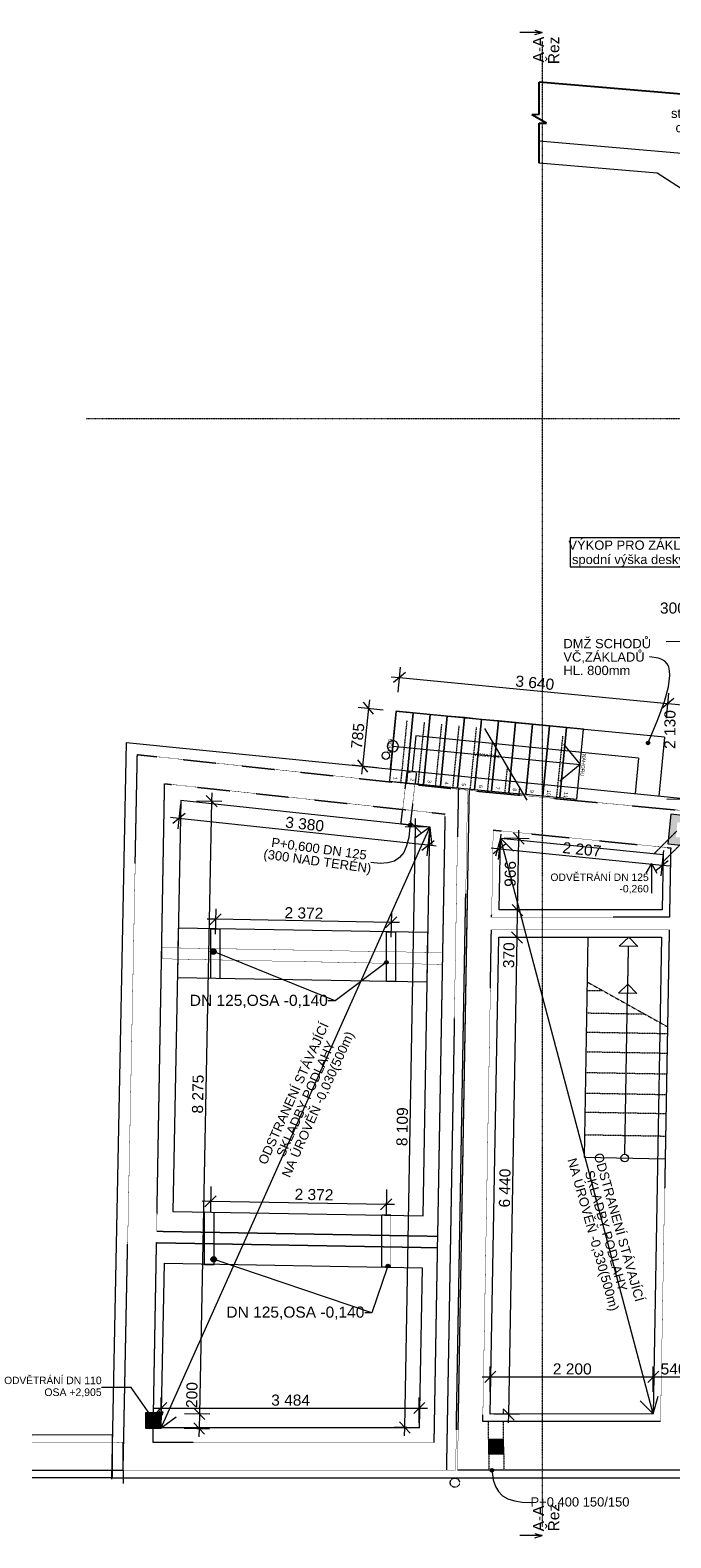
# Model space of a CAD drawing. Header units: millimetres. Extents: x -21760 to 4058, y -709 to 20030.
# Tile 1 of 5: x -21760 to -13112, y -562 to 19796. Entities that reach past the tile are written whole.
import ezdxf

# ---------------------------------------------------------------- set-up
doc = ezdxf.new("R2010")
doc.units = ezdxf.units.MM
doc.header["$MEASUREMENT"] = 0
for name, pattern in [('Čerchovaná M', [4.5, 2.5, -0.85, 0.3, -0.85]), ('Čerchovaná S', [3.5, 1.5, -0.85, 0.3, -0.85]), ('Čárkovaná M', [4.5, 2.5, -2]), ('Čárkovaná S', [2.5, 1.5, -1])]:
    doc.linetypes.add(name, pattern=pattern)
for name, color, linetype in [('3._POHLED ZÁPADNÍ_2_0', 7, 'Continuous'), ('3._POHLED ZÁPADNÍ_2_2D prvky - obecné', 7, 'Continuous'), ('3._POHLED ZÁPADNÍ_2_Anotace - SP', 7, 'Continuous'), ('3._POHLED ZÁPADNÍ_2_Bourané_2D prvky - obecné', 7, 'Continuous'), ('3._POHLED ZÁPADNÍ_2_Bourané_Anotace - SP', 7, 'Continuous'), ('3._POHLED ZÁPADNÍ_2_Bourané_Interiér - schodiště', 7, 'Continuous'), ('3._POHLED ZÁPADNÍ_2_Bourané_Konstrukce - krov', 7, 'Continuous'), ('3._POHLED ZÁPADNÍ_2_Bourané_Konstrukce - nosné', 7, 'Continuous'), ('3._POHLED ZÁPADNÍ_2_Bourané_Kresby a obrázky', 7, 'Continuous'), ('3._POHLED ZÁPADNÍ_2_Bourané_Kóty - SP', 7, 'Continuous'), ('3._POHLED ZÁPADNÍ_2_Interiér - schodiště', 7, 'Continuous'), ('3._POHLED ZÁPADNÍ_2_Konstrukce - nosné', 7, 'Continuous'), ('3._POHLED ZÁPADNÍ_2_Kresby a obrázky', 7, 'Continuous'), ('3._POHLED ZÁPADNÍ_2_Kóty - SP', 7, 'Continuous'), ('3._POHLED ZÁPADNÍ_2_Situace - terén', 7, 'Continuous'), ('3._POHLED ZÁPADNÍ_2_Výplně - Povrchové', 7, 'Continuous'), ('3._POHLED ZÁPADNÍ_2_Výplně – Řezové', 7, 'Continuous'), ('3._POHLED ZÁPADNÍ_2_Značky - řezy', 7, 'Continuous')]:
    doc.layers.add(name, color=color, linetype=linetype)
doc.styles.add('GENEROVANÝ_STYL_1', font='txt')
doc.styles.add('GENEROVANÝ_STYL_2', font='txt')

msp = doc.modelspace()

# ---------------------------------------------------------------- hatches: boundary and pattern name
at = {"layer": '3._POHLED ZÁPADNÍ_2_Bourané_Anotace - SP', "linetype": 'Continuous', "lineweight": 13, "true_color": 0xe4ad2c}
for points in [[(-13445, 10172), (-13443, 10162), (-13438, 10154), (-13430, 10148), (-13420, 10147), (-13411, 10148), (-13403, 10154), (-13397, 10162), (-13395, 10172), (-13397, 10181), (-13403, 10189), (-13411, 10195), (-13420, 10197), (-13430, 10195), (-13438, 10189), (-13443, 10181)], [(-16657, 9062), (-16655, 9052), (-16650, 9044), (-16641, 9038), (-16632, 9037), (-16622, 9038), (-16614, 9044), (-16609, 9052), (-16607, 9062), (-16609, 9071), (-16614, 9079), (-16622, 9085), (-16632, 9087), (-16641, 9085), (-16650, 9079), (-16655, 9071)], [(-16976, 7209), (-16974, 7200), (-16968, 7191), (-16960, 7186), (-16951, 7184), (-16941, 7186), (-16933, 7191), (-16928, 7200), (-16926, 7209), (-16928, 7219), (-16933, 7227), (-16941, 7232), (-16951, 7234), (-16960, 7232), (-16968, 7227), (-16974, 7219)], [(-16956, 3109), (-16954, 3099), (-16949, 3091), (-16941, 3085), (-16931, 3084), (-16922, 3085), (-16914, 3091), (-16908, 3099), (-16906, 3109), (-16908, 3118), (-16914, 3126), (-16922, 3132), (-16931, 3134), (-16941, 3132), (-16949, 3126), (-16954, 3118)], [(-16956, 3109), (-16954, 3099), (-16949, 3091), (-16941, 3085), (-16931, 3084), (-16922, 3085), (-16914, 3091), (-16908, 3099), (-16906, 3109), (-16908, 3118), (-16914, 3126), (-16922, 3132), (-16931, 3134), (-16941, 3132), (-16949, 3126), (-16954, 3118)], [(-20155, 1089), (-20154, 1079), (-20148, 1071), (-20140, 1065), (-20130, 1064), (-20121, 1065), (-20113, 1071), (-20107, 1079), (-20105, 1089), (-20107, 1098), (-20113, 1106), (-20121, 1112), (-20130, 1114), (-20140, 1112), (-20148, 1106), (-20154, 1098)], [(-15553, 350), (-15551, 340), (-15546, 332), (-15538, 327), (-15528, 325), (-15519, 327), (-15511, 332), (-15505, 340), (-15503, 350), (-15505, 359), (-15511, 367), (-15519, 373), (-15528, 375), (-15538, 373), (-15546, 367), (-15551, 359)]]:
    msp.add_hatch(color=42, dxfattribs=at).paths.add_polyline_path(points)
at = {"layer": '3._POHLED ZÁPADNÍ_2_Bourané_Konstrukce - nosné', "linetype": 'Continuous', "lineweight": 13, "true_color": 0xe4ad2c}
for points in [[(-19325, 7356), (-19322, 7342), (-19314, 7329), (-19302, 7321), (-19288, 7318), (-19273, 7321), (-19261, 7329), (-19253, 7342), (-19250, 7356), (-19253, 7370), (-19261, 7382), (-19273, 7391), (-19288, 7393), (-19302, 7391), (-19314, 7382), (-19322, 7370)], [(-19321, 3199), (-19318, 3185), (-19310, 3173), (-19298, 3165), (-19283, 3162), (-19269, 3165), (-19257, 3173), (-19249, 3185), (-19246, 3199), (-19249, 3214), (-19257, 3226), (-19269, 3234), (-19283, 3237), (-19298, 3234), (-19310, 3226), (-19318, 3214)]]:
    msp.add_hatch(color=42, dxfattribs=at).paths.add_polyline_path(points)
at = {"layer": '3._POHLED ZÁPADNÍ_2_Bourané_Konstrukce - nosné', "linetype": 'Continuous', "lineweight": 0, "true_color": 0xfdfdf1}
msp.add_hatch(color=7, dxfattribs=at).paths.add_polyline_path([(-19992, 1124), (-20203, 1124), (-20203, 920), (-19992, 920)])
at = {"layer": '3._POHLED ZÁPADNÍ_2_Výplně - Povrchové', "linetype": 'Continuous', "lineweight": 0, "true_color": 0xcbcbcb}
h = msp.add_hatch(color=9, dxfattribs=at)
h.paths.add_polyline_path([(-13154, 8811), (-12756, 8769), (-12715, 9167), (-13113, 9208)])
h.paths.add_polyline_path([(-13044, 8900), (-13024, 9099), (-12825, 9078), (-12845, 8879)], flags=0)
at = {"layer": '3._POHLED ZÁPADNÍ_2_Výplně – Řezové', "linetype": 'Continuous', "lineweight": 0, "true_color": 0xd8ebd3}
for points in [[(-15368, 570), (-15372, 770), (-15571, 768)], [(-15368, 570), (-15571, 768), (-15568, 570)]]:
    msp.add_hatch(color=254, dxfattribs=at).paths.add_polyline_path(points)

# ---------------------------------------------------------------- linework, layer by layer
at = {"layer": '3._POHLED ZÁPADNÍ_2_2D prvky - obecné', "color": 7, "linetype": 'Continuous', "lineweight": 13}
for p, q in [((-12810, 18118), (-14889, 18299)), ((-13295, 17863), (-14889, 18002)), ((-12907, 17614), (-13295, 17863)), ((-20460, 10179), (-11062, 9232)), ((-201, 245), (-20657, 244)), ((-20505, 353), (-20505, 171))]:
    msp.add_line(p, q, dxfattribs=at)
at = {"layer": '3._POHLED ZÁPADNÍ_2_2D prvky - obecné', "color": 142, "linetype": 'Continuous', "lineweight": 20, "true_color": 0x0080c0}
msp.add_line((-16262, 3507), (-16265, 3357), dxfattribs=at)
at = {"layer": '3._POHLED ZÁPADNÍ_2_2D prvky - obecné', "color": 7, "linetype": 'Čárkovaná M', "lineweight": 13, "flags": 128}
for points in [[(-318, 17940), (-395, 8006), (-322, 352), (-15992, 350), (-15831, 9530), (-10971, 9072)], [(-16017, 350), (-20505, 350), (-20313, 10014), (-15856, 9533)], [(-16017, 350), (-15856, 9533)], [(-21733, 351), (-20505, 353), (-20505, 728), (-21733, 726)]]:
    msp.add_lwpolyline(points, dxfattribs=at)
at = {"layer": '3._POHLED ZÁPADNÍ_2_2D prvky - obecné', "color": 7, "linetype": 'Continuous', "lineweight": 13, "flags": 128}
for points in [[(-20657, 231), (-20460, 10179)], [(-21733, 251), (-20647, 253), (-20648, 828), (-21733, 826)]]:
    msp.add_lwpolyline(points, dxfattribs=at)
at = {"layer": '3._POHLED ZÁPADNÍ_2_2D prvky - obecné', "color": 7, "linetype": 'Čárkovaná M', "lineweight": 13, "flags": 128}
for points in [[(-16161, 9212), (-16262, 3507), (-20052, 3574), (-19945, 9621)], [(-15510, 8995), (-13114, 8754), (-13131, 7820), (-15531, 7819)], [(-15534, 7649), (-13134, 7650), (-13251, 1011), (-15651, 1010)], [(-19984, 7407), (-16194, 7340), (-16197, 7181), (-19985, 7257)], [(-20054, 3424), (-16265, 3357), (-16311, 725), (-20102, 725)]]:
    msp.add_lwpolyline(points, close=True, dxfattribs=at)
at = {"layer": '3._POHLED ZÁPADNÍ_2_2D prvky - obecné', "color": 7, "linetype": 'Continuous', "lineweight": 13, "flags": 128}
for points in [[(-19835, 3845), (-16457, 3786), (-16365, 9033), (-19725, 9395)], [(-15412, 8885), (-13216, 8664), (-13229, 7919), (-15429, 7919)], [(-16401, 6944), (-16390, 7610), (-19760, 7670), (-19772, 7003)], [(-15436, 7549), (-13236, 7549), (-13349, 1111), (-15549, 1110)], [(-16507, 925), (-19991, 925), (-19947, 3147), (-16469, 3086)]]:
    msp.add_lwpolyline(points, close=True, dxfattribs=at)
at = {"layer": '3._POHLED ZÁPADNÍ_2_Bourané_2D prvky - obecné', "color": 42, "linetype": 'Čárkovaná M', "lineweight": 13, "true_color": 0xe4ad2c, "flags": 128}
for points in [[(-16755, 9076), (-16670, 9783), (-16547, 9768), (-16632, 9062)], [(-19199, 7661), (-19199, 6994), (-19322, 6994), (-19322, 7661)], [(-16827, 7620), (-16827, 6952), (-16951, 6952), (-16951, 7620)], [(-19283, 3834), (-19283, 3126), (-19407, 3126), (-19407, 3834)], [(-19283, 3834), (-19283, 3126), (-19407, 3126), (-19407, 3834)], [(-16890, 3801), (-16890, 3093), (-17013, 3093), (-17013, 3801)], [(-16890, 3801), (-16890, 3093), (-17013, 3093), (-17013, 3801)]]:
    msp.add_lwpolyline(points, close=True, dxfattribs=at)
at = {"layer": '3._POHLED ZÁPADNÍ_2_Bourané_2D prvky - obecné', "color": 42, "linetype": 'Continuous', "lineweight": 13, "true_color": 0xe4ad2c}
msp.add_circle((-20097, 1029), 62.5, dxfattribs=at)
at = {"layer": '3._POHLED ZÁPADNÍ_2_Bourané_Anotace - SP', "color": 42, "linetype": 'Continuous', "lineweight": 13, "true_color": 0xe4ad2c}
for p, q in [((-12356, 12941), (-14470, 12941)), ((-14470, 12941), (-14470, 12548)), ((-14470, 12548), (-12356, 12548)), ((-16971, 7194), (-17642, 6688)), ((-17642, 6688), (-17737, 6688)), ((-16939, 3085), (-17148, 2478)), ((-16939, 3085), (-17148, 2478)), ((-17148, 2478), (-17244, 2478)), ((-17148, 2478), (-17244, 2478)), ((-20396, 1469), (-20795, 1469)), ((-20145, 1109), (-20396, 1469))]:
    msp.add_line(p, q, dxfattribs=at)
at = {"layer": '3._POHLED ZÁPADNÍ_2_Bourané_Anotace - SP', "color": 42, "linetype": 'Continuous', "lineweight": 13, "true_color": 0xe4ad2c, "flags": 128}
for points in [[(-13410, 10194), (-13286, 10488), (-13196, 10732), (-13143, 10929), (-13124, 11083), (-13128, 11145), (-13141, 11197), (-13162, 11240), (-13193, 11274), (-13232, 11300), (-13279, 11318), (-13401, 11332)], [(-16634, 9037), (-16650, 8896), (-16678, 8781), (-16718, 8691), (-16773, 8623), (-16843, 8577), (-16930, 8551), (-17036, 8544), (-17162, 8555)], [(-15526, 325), (-15509, 220), (-15480, 132), (-15439, 62), (-15383, 6), (-15312, -35), (-15224, -62), (-15118, -78), (-14991, -83)]]:
    msp.add_lwpolyline(points, dxfattribs=at)
at = {"layer": '3._POHLED ZÁPADNÍ_2_Bourané_Anotace - SP', "color": 42, "linetype": 'Continuous', "lineweight": 13, "true_color": 0xe4ad2c}
for centre in [(-13420, 10172), (-16632, 9062), (-16951, 7209), (-16931, 3109), (-16931, 3109), (-20130, 1089), (-15528, 350)]:
    msp.add_circle(centre, 25, dxfattribs=at)
at = {"layer": '3._POHLED ZÁPADNÍ_2_Bourané_Interiér - schodiště', "color": 42, "linetype": 'Continuous', "lineweight": 20, "true_color": 0xe4ad2c}
for p, q in [((-16819, 10602), (-16910, 9656)), ((-16589, 10579), (-16819, 10602)), ((-16681, 9634), (-16589, 10579)), ((-16589, 10579), (-16681, 9634)), ((-16359, 10557), (-16589, 10579)), ((-16451, 9611), (-16359, 10557)), ((-16359, 10557), (-16451, 9611)), ((-16129, 10535), (-16359, 10557)), ((-16221, 9589), (-16129, 10535)), ((-16129, 10535), (-16221, 9589)), ((-15899, 10513), (-16129, 10535)), ((-15991, 9567), (-15899, 10513)), ((-15899, 10513), (-15991, 9567)), ((-15669, 10490), (-15899, 10513)), ((-15761, 9545), (-15669, 10490)), ((-15669, 10490), (-15761, 9545)), ((-15439, 10468), (-15669, 10490)), ((-15531, 9522), (-15439, 10468)), ((-15439, 10468), (-15531, 9522)), ((-15209, 10446), (-15439, 10468)), ((-15301, 9500), (-15209, 10446)), ((-15209, 10446), (-15301, 9500)), ((-14980, 10423), (-15209, 10446)), ((-15071, 9478), (-14980, 10423)), ((-14980, 10423), (-15071, 9478)), ((-14750, 10401), (-14980, 10423)), ((-14841, 9456), (-14750, 10401)), ((-14750, 10401), (-14841, 9456)), ((-14520, 10379), (-14750, 10401)), ((-14611, 9433), (-14520, 10379)), ((-14520, 10379), (-14611, 9433)), ((-14290, 10357), (-14520, 10379)), ((-14381, 9411), (-14290, 10357)), ((-16910, 9656), (-16681, 9634)), ((-16681, 9634), (-16451, 9611)), ((-16451, 9611), (-16221, 9589)), ((-16221, 9589), (-15991, 9567)), ((-15991, 9567), (-15761, 9545)), ((-15761, 9545), (-15531, 9522)), ((-15531, 9522), (-15301, 9500)), ((-15301, 9500), (-15071, 9478)), ((-15071, 9478), (-14841, 9456)), ((-14841, 9456), (-14611, 9433)), ((-14611, 9433), (-14381, 9411))]:
    msp.add_line(p, q, dxfattribs=at)
at = {"layer": '3._POHLED ZÁPADNÍ_2_Bourané_Interiér - schodiště', "color": 42, "linetype": 'Čárkovaná S', "lineweight": 13, "true_color": 0xe4ad2c}
for p, q in [((-16675, 10474), (-16760, 9631)), ((-16441, 10450), (-16527, 9605)), ((-16207, 10426), (-16293, 9580)), ((-15973, 10403), (-16059, 9555)), ((-15739, 10379), (-15825, 9530)), ((-15522, 10189), (-15591, 9506)), ((-14573, 10262), (-14659, 9412)), ((-15320, 9846), (-15357, 9482))]:
    msp.add_line(p, q, dxfattribs=at)
at = {"layer": '3._POHLED ZÁPADNÍ_2_Bourané_Interiér - schodiště', "color": 42, "linetype": 'Continuous', "lineweight": 13, "true_color": 0xe4ad2c}
for p, q in [((-15627, 10368), (-15057, 9400)), ((-16865, 10126), (-16635, 10104)), ((-16865, 10126), (-16635, 10104)), ((-16635, 10104), (-14566, 9904)), ((-16635, 10104), (-14566, 9904)), ((-14561, 10154), (-14336, 9881)), ((-14561, 10154), (-14336, 9881)), ((-14336, 9881), (-14609, 9657)), ((-14336, 9881), (-14609, 9657)), ((-14566, 9904), (-14336, 9881)), ((-14566, 9904), (-14336, 9881))]:
    msp.add_line(p, q, dxfattribs=at)
for start, end in [(359.8519, 179.8519), (359.8519, 179.8519), (179.8519, 359.8519), (179.8519, 359.8519)]:
    msp.add_arc((-16865, 10126), 75, start, end, dxfattribs=at)
at = {"layer": '3._POHLED ZÁPADNÍ_2_Bourané_Konstrukce - krov', "color": 42, "linetype": 'Čerchovaná M', "lineweight": 13, "true_color": 0xe4ad2c, "flags": 128}
msp.add_lwpolyline([(-16090, 183, -1), (-15965, 183, -1)], format="xyb", close=True, dxfattribs=at)
at = {"layer": '3._POHLED ZÁPADNÍ_2_Bourané_Konstrukce - nosné', "color": 42, "linetype": 'Continuous', "lineweight": 13, "true_color": 0xe4ad2c}
for p, q in [((-16823, 10597), (-16901, 9821)), ((-13196, 10250), (-16823, 10597)), ((-16554, 10268), (-16602, 9791)), ((-13547, 9964), (-16554, 10268)), ((-13196, 10250), (-13276, 9455)), ((-13547, 9964), (-13595, 9488)), ((-16365, 9033), (-16567, 8886)), ((-16365, 9033), (-16339, 8784)), ((-15412, 8885), (-15477, 8644)), ((-15412, 8885), (-15236, 8708)), ((-13375, 8544), (-13450, 8414)), ((-13375, 8544), (-13300, 8414)), ((-17642, 6688), (-19253, 7342)), ((-17148, 2478), (-19248, 3187)), ((-13349, 1111), (-13525, 1288)), ((-13349, 1111), (-13284, 1352)), ((-19971, 1138), (-20019, 1125)), ((-19991, 925), (-20017, 1173)), ((-19991, 925), (-19789, 1071)), ((-19971, 1138), (-19984, 1089))]:
    msp.add_line(p, q, dxfattribs=at)
at = {"layer": '3._POHLED ZÁPADNÍ_2_Bourané_Konstrukce - nosné', "color": 42, "linetype": 'Čárkovaná S', "lineweight": 13, "true_color": 0xe4ad2c}
msp.add_line((-15155, 9566), (-15165, 9464), dxfattribs=at)
at = {"layer": '3._POHLED ZÁPADNÍ_2_Bourané_Konstrukce - nosné', "color": 42, "linetype": 'Continuous', "lineweight": 20, "true_color": 0xe4ad2c}
for p, q in [((-19991, 925), (-16365, 9033)), ((-13349, 1111), (-15412, 8885)), ((-13375, 8544), (-13375, 8141))]:
    msp.add_line(p, q, dxfattribs=at)
at = {"layer": '3._POHLED ZÁPADNÍ_2_Bourané_Konstrukce - nosné', "color": 42, "linetype": 'Čárkovaná S', "lineweight": 20, "true_color": 0xe4ad2c}
for p, q in [((-13338, 8676), (-13033, 8981)), ((-13218, 8565), (-12874, 8908))]:
    msp.add_line(p, q, dxfattribs=at)
at = {"layer": '3._POHLED ZÁPADNÍ_2_Bourané_Konstrukce - nosné', "color": 42, "linetype": 'Continuous', "lineweight": 35, "true_color": 0xe4ad2c}
msp.add_line((-20045, 1064), (-19971, 1138), dxfattribs=at)
at = {"layer": '3._POHLED ZÁPADNÍ_2_Bourané_Konstrukce - nosné', "color": 42, "linetype": 'Continuous', "lineweight": 0, "true_color": 0xe4ad2c, "flags": 128}
msp.add_lwpolyline([(-19992, 1124), (-20203, 1124), (-20203, 920), (-19992, 920)], close=True, dxfattribs=at)
at = {"layer": '3._POHLED ZÁPADNÍ_2_Bourané_Konstrukce - nosné', "color": 42, "linetype": 'Continuous', "lineweight": 13, "true_color": 0xe4ad2c}
for centre in [(-19288, 7356), (-19283, 3199)]:
    msp.add_circle(centre, 37.5, dxfattribs=at)
at = {"layer": '3._POHLED ZÁPADNÍ_2_Bourané_Kresby a obrázky', "color": 42, "linetype": 'Continuous', "lineweight": 13, "true_color": 0xe4ad2c}
msp.add_circle((-16959, 10001), 51, dxfattribs=at)
at = {"layer": '3._POHLED ZÁPADNÍ_2_Bourané_Kóty - SP', "color": 42, "linetype": 'Continuous', "lineweight": 13, "true_color": 0xe4ad2c}
for p, q in [((-13175, 11543), (-12834, 11545)), ((-16887, 11065), (-16775, 11054)), ((-16693, 11122), (-16857, 10987)), ((-16794, 10855), (-16762, 11194)), ((-16775, 11054), (-13152, 10704)), ((-13171, 10505), (-13139, 10844)), ((-17333, 10655), (-16994, 10620)), ((-17193, 10641), (-17275, 9860)), ((-17126, 10558), (-17259, 10723)), ((-17181, 10753), (-17193, 10641)), ((-13070, 10771), (-13234, 10636)), ((-13152, 10704), (-11009, 10496)), ((-17414, 9875), (-17076, 9839)), ((-17341, 9942), (-17208, 9778)), ((-17275, 9860), (-17286, 9748)), ((-19512, 9391), (-19171, 9384)), ((-19312, 9387), (-19476, 1114)), ((-19238, 9311), (-19385, 9464)), ((-19309, 9500), (-19312, 9387)), ((-13166, 9413), (-12826, 9415)), ((-19752, 9152), (-19864, 9164)), ((-19669, 9218), (-19834, 9085)), ((-19730, 9351), (-19767, 9012)), ((-16391, 8789), (-19752, 9152)), ((-16703, 928), (-16560, 9036)), ((-16360, 9033), (-16700, 9039)), ((-16486, 8960), (-16633, 9112)), ((-16560, 9036), (-16558, 9149)), ((-16369, 8988), (-16406, 8649)), ((-15165, 8881), (-15163, 8993)), ((-16474, 8723), (-16308, 8856)), ((-16279, 8777), (-16391, 8789)), ((-15345, 8806), (-15509, 8672)), ((-15407, 8938), (-15441, 8599)), ((-15024, 8878), (-15364, 8884)), ((-15091, 8804), (-15238, 8957)), ((-15182, 7914), (-15165, 8881)), ((-15427, 8739), (-15539, 8751)), ((-13231, 8518), (-15427, 8739)), ((-13313, 8451), (-13149, 8585)), ((-13211, 8717), (-13245, 8378)), ((-13119, 8507), (-13231, 8518)), ((-15255, 7991), (-15108, 7838)), ((-19258, 7790), (-19370, 7792)), ((-19182, 7863), (-19334, 7716)), ((-19256, 7930), (-19262, 7590)), ((-16887, 7748), (-19258, 7790)), ((-16963, 7674), (-16810, 7822)), ((-16884, 7889), (-16890, 7548)), ((-16774, 7746), (-16887, 7748)), ((-15041, 7912), (-15381, 7918)), ((-15188, 7544), (-15182, 7914)), ((-15047, 7542), (-15388, 7548)), ((-15301, 1105), (-15188, 7544)), ((-15262, 7621), (-15114, 7468)), ((-19322, 4182), (-19328, 3842)), ((-16950, 4140), (-16956, 3800)), ((-19325, 3982), (-19438, 3984)), ((-19249, 4056), (-19401, 3908)), ((-16954, 3940), (-19325, 3982)), ((-17030, 3867), (-16877, 4014)), ((-16841, 3938), (-16954, 3940)), ((-15474, 1687), (-15624, 1537)), ((-15549, 1412), (-15549, 1753)), ((-13274, 1687), (-13424, 1537)), ((-13349, 1412), (-13349, 1753)), ((-15661, 1612), (-15549, 1612)), ((-15549, 1612), (-13349, 1612)), ((-13349, 1612), (-12809, 1612)), ((-19916, 1266), (-20066, 1116)), ((-19991, 991), (-19991, 1332)), ((-16582, 1116), (-16432, 1266)), ((-16507, 991), (-16507, 1332)), ((-20104, 1191), (-19991, 1191)), ((-19991, 1191), (-16507, 1191)), ((-19676, 1118), (-19335, 1111)), ((-19402, 1038), (-19549, 1191)), ((-19476, 1114), (-19480, 915)), ((-16507, 1191), (-16395, 1191)), ((-15161, 1103), (-15501, 1109)), ((-15375, 1182), (-15228, 1029)), ((-15303, 993), (-15301, 1105)), ((-19679, 919), (-19339, 912)), ((-19553, 991), (-19406, 838)), ((-19480, 915), (-19482, 802)), ((-16503, 925), (-16843, 931)), ((-16776, 1004), (-16629, 852)), ((-16705, 816), (-16703, 928))]:
    msp.add_line(p, q, dxfattribs=at)
at = {"layer": '3._POHLED ZÁPADNÍ_2_Konstrukce - nosné', "color": 7, "linetype": 'Continuous', "lineweight": 25}
for p, q in [((-11185, 18782), (-14889, 19093)), ((-14889, 18658), (-14889, 19093)), ((-14889, 18658), (-14990, 18654)), ((-14789, 18542), (-14990, 18654)), ((-14889, 18002), (-14889, 18542)), ((-14889, 18542), (-14789, 18542))]:
    msp.add_line(p, q, dxfattribs=at)
at = {"layer": '3._POHLED ZÁPADNÍ_2_Konstrukce - nosné', "color": 7, "linetype": 'Continuous', "lineweight": 13}
for p, q in [((-14231, 7549), (-14283, 4577)), ((-14283, 4577), (-13188, 4558))]:
    msp.add_line(p, q, dxfattribs=at)
at = {"layer": '3._POHLED ZÁPADNÍ_2_Konstrukce - nosné', "color": 7, "linetype": 'Čárkovaná S', "lineweight": 13}
for p, q in [((-14241, 6944), (-13157, 6339)), ((-14243, 6831), (-14044, 6827)), ((-14249, 6526), (-13471, 6512)), ((-14253, 6267), (-13159, 6248)), ((-14258, 6002), (-13163, 5983)), ((-14263, 5722), (-13168, 5703)), ((-14268, 5444), (-13173, 5424)), ((-14272, 5187), (-13178, 5168)), ((-14277, 4882), (-13183, 4863))]:
    msp.add_line(p, q, dxfattribs=at)
at = {"layer": '3._POHLED ZÁPADNÍ_2_Konstrukce - nosné', "color": 7, "linetype": 'Čárkovaná S', "lineweight": 20}
for p, q in [((-15372, 1110), (-15372, 1177)), ((-15572, 770), (-15572, 1010)), ((-15372, 770), (-15372, 1010))]:
    msp.add_line(p, q, dxfattribs=at)
at = {"layer": '3._POHLED ZÁPADNÍ_2_Konstrukce - nosné', "color": 251, "linetype": 'Čerchovaná M', "lineweight": 20, "true_color": 0x6a6a6a, "flags": 128}
for points in [[(-15980, 9562), (-16142, 352)], [(-15992, 350), (-15830, 9560)]]:
    msp.add_lwpolyline(points, dxfattribs=at)
at = {"layer": '3._POHLED ZÁPADNÍ_2_Konstrukce - nosné', "color": 254, "linetype": 'Continuous', "lineweight": 13, "flags": 128}
msp.add_lwpolyline([(-13154, 8811), (-12756, 8769), (-12715, 9167), (-13113, 9208)], close=True, dxfattribs=at)
at = {"layer": '3._POHLED ZÁPADNÍ_2_Kresby a obrázky', "color": 7, "linetype": 'Continuous', "lineweight": 13}
for p, q in [((-13681, 7551), (-13808, 7429)), ((-13681, 7551), (-13558, 7424)), ((-13558, 7424), (-13808, 7429)), ((-13692, 6915), (-13819, 6792)), ((-13570, 6788), (-13819, 6792)), ((-13692, 6915), (-13570, 6788))]:
    msp.add_line(p, q, dxfattribs=at)
at = {"layer": '3._POHLED ZÁPADNÍ_2_Kresby a obrázky', "color": 8, "linetype": 'Čárkovaná M', "lineweight": 13}
msp.add_line((-13695, 6772), (-13683, 7426), dxfattribs=at)
at = {"layer": '3._POHLED ZÁPADNÍ_2_Kresby a obrázky', "color": 8, "linetype": 'Continuous', "lineweight": 13}
msp.add_line((-13732, 4618), (-13695, 6790), dxfattribs=at)
at = {"layer": '3._POHLED ZÁPADNÍ_2_Kresby a obrázky', "color": 7, "linetype": 'Čárkovaná S', "lineweight": 13}
for p, q in [((-15568, 570), (-15568, 350)), ((-15368, 570), (-15368, 350))]:
    msp.add_line(p, q, dxfattribs=at)
at = {"layer": '3._POHLED ZÁPADNÍ_2_Kresby a obrázky', "color": 8, "linetype": 'Continuous', "lineweight": 13}
msp.add_circle((-13734, 4567), 51, dxfattribs=at)
at = {"layer": '3._POHLED ZÁPADNÍ_2_Situace - terén', "color": 8, "linetype": 'Continuous', "lineweight": 20, "flags": 128}
for points in [[(-15368, 570), (-15372, 770), (-15571, 768)], [(-15368, 570), (-15568, 570), (-15571, 768)]]:
    msp.add_lwpolyline(points, close=True, dxfattribs=at)
at = {"layer": '3._POHLED ZÁPADNÍ_2_Značky - řezy', "color": 154, "linetype": 'Continuous', "lineweight": 13}
for p, q in [((-14850, 19766), (-15150, 19766)), ((-14950, 19796), (-14850, 19766)), ((-14950, 19736), (-14850, 19766)), ((-14850, -532), (-15150, -532)), ((-14950, -502), (-14850, -532)), ((-14950, -562), (-14850, -532))]:
    msp.add_line(p, q, dxfattribs=at)
at = {"layer": '3._POHLED ZÁPADNÍ_2_Značky - řezy', "color": 154, "linetype": 'Čerchovaná S', "lineweight": 13}
for p, q in [((-14850, 19646), (-14850, -412)), ((-21003, 14554), (-2556, 14554))]:
    msp.add_line(p, q, dxfattribs=at)

# ---------------------------------------------------------------- texts
at = {"layer": '3._POHLED ZÁPADNÍ_2_0', "color": 42, "linetype": 'Continuous', "lineweight": 13, "true_color": 0xe4ad2c, "insert": (-13410, 8135), "char_height": 100, "attachment_point": 9, "line_spacing_factor": 0.926482, "style": 'GENEROVANÝ_STYL_1'}
msp.add_mtext('\\A1;{\\pqr;\\fArial|b0|i0|c238|p38;ODVĚTRÁNÍ\\fArial|b0|i0|c238|p38; DN 125\\P\\pqr;\\fArial|b0|i0|c238|p38;-0,260}', dxfattribs=at)
at = {"layer": '3._POHLED ZÁPADNÍ_2_0', "color": 42, "linetype": 'Continuous', "lineweight": 13, "true_color": 0xe4ad2c, "char_height": 125, "width": 2591.35, "attachment_point": 8, "line_spacing_factor": 0.865762, "style": 'GENEROVANÝ_STYL_1'}
for s, insert, rotation in [('\\A1;{\\pqc;\\fArial|b0|i0|c238|p38;ODSTRANENÍ STÁVAJÍCÍ SKLADBY PODLAHY \\P\\pqc;\\fArial|b0|i0|c238|p38;NA ÚROVĚŇ -0,\\fArial|b0|i0|c238|p38;0\\fArial|b0|i0|c238|p38;30(500m)}', (-17786, 5251), 65.9004), ('\\A1;{\\pqc;\\fArial|b0|i0|c238|p38;ODSTRANENÍ STÁVAJÍCÍ SKLADBY PODLAHY \\P\\pqc;\\fArial|b0|i0|c238|p38;NA ÚROVĚŇ -0,\\fArial|b0|i0|c238|p38;33\\fArial|b0|i0|c238|p38;0(500m)}', (-14255, 3507), 285.7698)]:
    msp.add_mtext(s, dxfattribs=dict(at, insert=insert, rotation=rotation))
at = {"layer": '3._POHLED ZÁPADNÍ_2_Anotace - SP', "color": 154, "linetype": 'Continuous', "lineweight": 13, "insert": (-12299, 18565), "char_height": 125, "width": 1796.44, "attachment_point": 5, "line_spacing_factor": 0.927326, "style": 'GENEROVANÝ_STYL_1'}
msp.add_mtext('\\A1;{\\pqc;\\fArial|b0|i0|c238|p38;stávající průchod pro odvětrávání +\\fArial|b0|i0|c238|p38;5,980\\fArial|b0|i0|c238|p38; }', dxfattribs=at)
at = {"layer": '3._POHLED ZÁPADNÍ_2_Anotace - SP', "color": 42, "linetype": 'Continuous', "lineweight": 13, "true_color": 0xe4ad2c, "style": 'GENEROVANÝ_STYL_1'}
for s, insert, char_height, attachment_point, line_spacing_factor in [('\\A1;{\\pqc;\\fArial|b0|i0|c238|p38;VÝKOP PRO ZÁKL DESKU\\P\\pqc;\\fArial|b0|i0|c238|p38;spodní výška desky -0,060}', (-13413, 12727), 125, 5, 0.924815), ('\\A1;{\\pql;\\fArial|b0|i0|c238|p38;DMŽ SCHODŮ\\P\\pql;\\fArial|b0|i0|c238|p38;VČ,ZÁKLADŮ\\P\\pql;\\fArial|b0|i0|c238|p38;HL. 800mm}', (-14562, 11331), 125, 4, 0.870021), ('\\A1;{\\pqr;\\fArial|b0|i0|c238|p38;ODVĚTRÁNÍ \\fArial|b0|i0|c238|p38;\\H1.030283x;DN 110\\P\\pqr;\\fArial|b0|i0|c238|p38;OSA +2,90\\fArial|b0|i0|c238|p38;5}', (-20795, 1475), 100, 6, 0.930463)]:
    msp.add_mtext(s, dxfattribs=dict(at, insert=insert, char_height=char_height, attachment_point=attachment_point, line_spacing_factor=line_spacing_factor))
at = {"layer": '3._POHLED ZÁPADNÍ_2_Anotace - SP', "color": 42, "linetype": 'Continuous', "lineweight": 13, "true_color": 0xe4ad2c, "insert": (-17874, 8641), "char_height": 125, "attachment_point": 5, "rotation": 352.2117, "line_spacing_factor": 0.815064, "style": 'GENEROVANÝ_STYL_1'}
msp.add_mtext('\\A1;{\\pqc;\\fArial|b0|i0|c238|p38;P+0,600 DN 125\\P\\pqc;\\fArial|b0|i0|c238|p38;(300 NAD TERÉN)}', dxfattribs=at)
at = {"layer": '3._POHLED ZÁPADNÍ_2_Anotace - SP', "color": 42, "linetype": 'Continuous', "lineweight": 13, "true_color": 0xe4ad2c, "attachment_point": 5, "style": 'GENEROVANÝ_STYL_1'}
for s, insert, char_height in [('\\A1;{\\pqc;\\fArial|b0|i0|c238|p38;DN 1\\fArial|b0|i0|c238|p38;25\\fArial|b0|i0|c238|p38;,\\fArial|b0|i0|c238|p38;OSA\\fArial|b0|i0|c238|p38; -0,\\fArial|b0|i0|c238|p38;140\\fArial|b0|i0|c238|p38; }', (-18674, 6682), 150), ('\\A1;{\\pqc;\\fArial|b0|i0|c238|p38;DN 1\\fArial|b0|i0|c238|p38;25\\fArial|b0|i0|c238|p38;,\\fArial|b0|i0|c238|p38;OSA\\fArial|b0|i0|c238|p38; -0,\\fArial|b0|i0|c238|p38;140\\fArial|b0|i0|c238|p38; }', (-18180, 2472), 150), ('\\A1;{\\pqc;\\fArial|b0|i0|c238|p38;DN 1\\fArial|b0|i0|c238|p38;25\\fArial|b0|i0|c238|p38;,\\fArial|b0|i0|c238|p38;OSA\\fArial|b0|i0|c238|p38; -0,\\fArial|b0|i0|c238|p38;140\\fArial|b0|i0|c238|p38; }', (-18180, 2472), 150), ('\\A1;{\\pqc;\\fArial|b0|i0|c238|p38;P+0,400 \\fArial|b0|i0|c238|p38;150/150}', (-14338, -88), 125)]:
    msp.add_mtext(s, dxfattribs=dict(at, insert=insert, char_height=char_height))
at = {"layer": '3._POHLED ZÁPADNÍ_2_Interiér - schodiště', "color": 42, "linetype": 'Continuous', "lineweight": 13, "true_color": 0xe4ad2c, "char_height": 50, "attachment_point": 4, "style": 'GENEROVANÝ_STYL_1'}
for s, insert, rotation in [('\\A1;{\\pql;\\fArial|b0|i0|c238|p38;DOLŮ}', (-16895, 10225), 264.4716), ('\\A1;{\\pql;\\fArial|b0|i0|c238|p38;Vlastní text}', (-15769, 10023), 354.4716), ('\\A1;{\\pql;\\fArial|b0|i0|c238|p38;NAHORU}', (-14280, 10025), 264.4716), ('\\A1;{\\pql;\\fArial|b0|i0|c238|p38;1}', (-16827, 9715), 264.4716), ('\\A1;{\\pql;\\fArial|b0|i0|c238|p38;2}', (-16597, 9692), 264.4716), ('\\A1;{\\pql;\\fArial|b0|i0|c238|p38;3}', (-16367, 9670), 264.4716), ('\\A1;{\\pql;\\fArial|b0|i0|c238|p38;4}', (-16137, 9648), 264.4716), ('\\A1;{\\pql;\\fArial|b0|i0|c238|p38;5}', (-15907, 9626), 264.4716), ('\\A1;{\\pql;\\fArial|b0|i0|c238|p38;6}', (-15677, 9603), 264.4716), ('\\A1;{\\pql;\\fArial|b0|i0|c238|p38;7}', (-15447, 9581), 264.4716), ('\\A1;{\\pql;\\fArial|b0|i0|c238|p38;8}', (-15218, 9559), 264.4716), ('\\A1;{\\pql;\\fArial|b0|i0|c238|p38;9}', (-14988, 9537), 264.4716), ('\\A1;{\\pql;\\fArial|b0|i0|c238|p38;10}', (-14756, 9533), 264.4716), ('\\A1;{\\pql;\\fArial|b0|i0|c238|p38;11}', (-14526, 9508), 264.4716)]:
    msp.add_mtext(s, dxfattribs=dict(at, insert=insert, rotation=rotation))
at = {"layer": '3._POHLED ZÁPADNÍ_2_Kóty - SP', "color": 42, "linetype": 'Continuous', "lineweight": 13, "true_color": 0xe4ad2c, "char_height": 150, "attachment_point": 7, "style": 'GENEROVANÝ_STYL_2'}
for s, insert, width in [('\\A1;{\\pql;\\fArial|b0|i0|c0|p38;300}', (-13259, 11916), 341.49), ('\\A1;{\\pql;\\fArial|b0|i0|c0|p38;2\xa0200}', (-14705, 1642), 512.91), ('\\A1;{\\pql;\\fArial|b0|i0|c0|p38;540}', (-13250, 1642), 341.49), ('\\A1;{\\pql;\\fArial|b0|i0|c0|p38;3\xa0484}', (-18506, 1221), 512.91)]:
    msp.add_mtext(s, dxfattribs=dict(at, insert=insert, width=width))
for s, insert, width, rotation in [('\\A1;{\\pql;\\fArial|b0|i0|c0|p38;3\xa0640}', (-15216, 10933), 512.91, 354.4716), ('\\A1;{\\pql;\\fArial|b0|i0|c0|p38;785}', (-17281, 10084), 341.49, 84.0114), ('\\A1;{\\pql;\\fArial|b0|i0|c0|p38;2\xa0130}', (-13049, 10090), 512.91, 89.7614), ('\\A1;{\\pql;\\fArial|b0|i0|c0|p38;3\xa0380}', (-18323, 9028), 512.91, 353.8412), ('\\A1;{\\pql;\\fArial|b0|i0|c0|p38;2\xa0207}', (-14581, 8684), 512.91, 354.2514), ('\\A1;{\\pql;\\fArial|b0|i0|c0|p38;966}', (-15206, 8227), 341.49, 88.9912), ('\\A1;{\\pql;\\fArial|b0|i0|c0|p38;2\xa0372}', (-18328, 7803), 512.91, 358.9912), ('\\A1;{\\pql;\\fArial|b0|i0|c0|p38;370}', (-15225, 7129), 341.49, 88.9912), ('\\A1;{\\pql;\\fArial|b0|i0|c0|p38;8\xa0275}', (-19425, 5166), 512.91, 88.865), ('\\A1;{\\pql;\\fArial|b0|i0|c0|p38;8\xa0109}', (-16666, 4726), 512.91, 88.9912), ('\\A1;{\\pql;\\fArial|b0|i0|c0|p38;6\xa0440}', (-15282, 3898), 512.91, 88.9912), ('\\A1;{\\pql;\\fArial|b0|i0|c0|p38;2\xa0372}', (-18192, 4001), 512.91, 358.9912), ('\\A1;{\\pql;\\fArial|b0|i0|c0|p38;200}', (-19504, 1190), 341.49, 88.865)]:
    msp.add_mtext(s, dxfattribs=dict(at, insert=insert, width=width, rotation=rotation))
at = {"layer": '3._POHLED ZÁPADNÍ_2_Značky - řezy', "color": 154, "linetype": 'Continuous', "lineweight": 13, "char_height": 150, "rotation": 90, "line_spacing_factor": 0.818924, "style": 'GENEROVANÝ_STYL_2'}
for s, insert, attachment_point in [('\\A1;{\\pqr;\\pt0;\\fArial|b0|i0|c0|p38;A-A\\P\\pqr;\\pt0;\\fArial|b0|i0|c0|p38;Řez}', (-14616, 19709), 9), ('\\A1;{\\pql;\\pt0;\\fArial|b0|i0|c0|p38;A-A\\P\\pql;\\pt0;\\fArial|b0|i0|c0|p38;Řez}', (-14616, -475), 7)]:
    msp.add_mtext(s, dxfattribs=dict(at, insert=insert, attachment_point=attachment_point))

doc.saveas('drawing.dxf')
